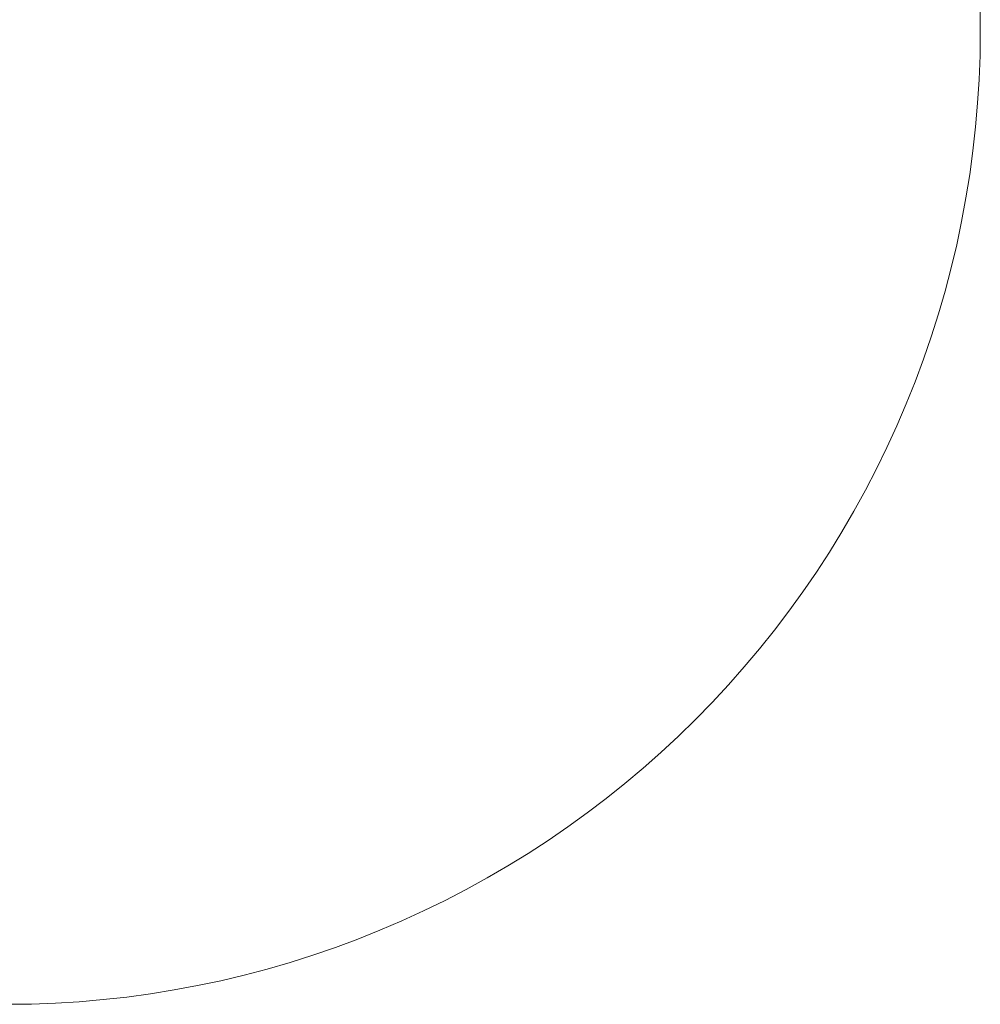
# Model space of a CAD drawing. Header units: centimetres. Extents: x -2.23 to 4.17, y 162.82 to 169.22.
# Tile 2 of 4: x 1.01 to 4.17, y 162.82 to 166.06. Entities that reach past the tile are written whole.
import ezdxf

# ---------------------------------------------------------------- set-up
doc = ezdxf.new("R2010")
doc.units = ezdxf.units.CM
doc.header["$LTSCALE"] = 2.54
doc.layers.add('Lucido design-1', color=7, linetype='Continuous')

# ---------------------------------------------------------------- blocks, each defined once
blk = doc.blocks.new('Gruppo-2-1')
at = {"color": 206, "linetype": 'Continuous', "lineweight": 9}
for points, invisible_edges in [([(3.3434, 168.1738, -18.0789), (-1.3986, 168.1738, -18.0789), (0.3481, 162.8863, -18.0789), (3.3434, 168.1738, -18.0789)], 15), ([(3.3434, 168.1738, -19.0789), (-1.3986, 168.1738, -19.0789), (0.3481, 162.8863, -19.0789), (3.3434, 168.1738, -19.0789)], 15), ([(0.3481, 162.8863, -18.0789), (4.0346, 165.0959, -18.0789), (3.3434, 168.1738, -18.0789), (0.3481, 162.8863, -18.0789)], 15), ([(0.3481, 162.8863, -19.0789), (4.0346, 165.0959, -19.0789), (3.3434, 168.1738, -19.0789), (0.3481, 162.8863, -19.0789)], 15), ([(4.0346, 165.0959, -18.0789), (4.1109, 166.6491, -18.0789), (3.3434, 168.1738, -18.0789), (4.0346, 165.0959, -18.0789)], 15), ([(4.0346, 165.0959, -19.0789), (4.1109, 166.6491, -19.0789), (3.3434, 168.1738, -19.0789), (4.0346, 165.0959, -19.0789)], 15), ([(4.0346, 165.0959, -18.0789), (4.157, 165.7111, -18.0789), (4.1109, 166.6491, -18.0789), (4.0346, 165.0959, -18.0789)], 15), ([(4.0346, 165.0959, -19.0789), (4.157, 165.7111, -19.0789), (4.1109, 166.6491, -19.0789), (4.0346, 165.0959, -19.0789)], 15), ([(4.157, 165.7111, -18.0789), (4.1714, 166.1033, -18.0789), (4.1109, 166.6491, -18.0789), (4.157, 165.7111, -18.0789)], 15), ([(4.157, 165.7111, -19.0789), (4.1714, 166.1033, -19.0789), (4.1109, 166.6491, -19.0789), (4.157, 165.7111, -19.0789)], 15), ([(4.157, 165.7111, -18.0789), (4.1714, 165.9462, -18.0789), (4.1714, 166.1033, -18.0789), (4.157, 165.7111, -18.0789)], 15), ([(4.157, 165.7111, -19.0789), (4.1714, 165.9462, -19.0789), (4.1714, 166.1033, -19.0789), (4.157, 165.7111, -19.0789)], 15), ([(4.1714, 165.9462, -18.0789), (4.1724, 166.0248, -18.0789), (4.1714, 166.1033, -18.0789), (4.1714, 165.9462, -18.0789)], 12), ([(4.1714, 165.9462, -19.0789), (4.1724, 166.0248, -19.0789), (4.1714, 166.1033, -19.0789), (4.1714, 165.9462, -19.0789)], 12), ([(4.157, 165.7111, -18.0789), (4.1637, 165.7894, -18.0789), (4.1714, 165.9462, -18.0789), (4.157, 165.7111, -18.0789)], 14), ([(4.157, 165.7111, -19.0789), (4.1637, 165.7894, -19.0789), (4.1714, 165.9462, -19.0789), (4.157, 165.7111, -19.0789)], 14), ([(4.1637, 165.7894, -18.0789), (4.1686, 165.8678, -18.0789), (4.1714, 165.9462, -18.0789), (4.1637, 165.7894, -18.0789)], 12), ([(4.1637, 165.7894, -19.0789), (4.1686, 165.8678, -19.0789), (4.1714, 165.9462, -19.0789), (4.1637, 165.7894, -19.0789)], 12), ([(4.0346, 165.0959, -18.0789), (4.1109, 165.4005, -18.0789), (4.157, 165.7111, -18.0789), (4.0346, 165.0959, -18.0789)], 15), ([(4.0346, 165.0959, -19.0789), (4.1109, 165.4005, -19.0789), (4.157, 165.7111, -19.0789), (4.0346, 165.0959, -19.0789)], 15), ([(4.1109, 165.4005, -18.0789), (4.1378, 165.5552, -18.0789), (4.157, 165.7111, -18.0789), (4.1109, 165.4005, -18.0789)], 15), ([(4.1109, 165.4005, -19.0789), (4.1378, 165.5552, -19.0789), (4.157, 165.7111, -19.0789), (4.1109, 165.4005, -19.0789)], 15), ([(4.1378, 165.5552, -18.0789), (4.1483, 165.6331, -18.0789), (4.157, 165.7111, -18.0789), (4.1378, 165.5552, -18.0789)], 12), ([(4.1378, 165.5552, -19.0789), (4.1483, 165.6331, -19.0789), (4.157, 165.7111, -19.0789), (4.1378, 165.5552, -19.0789)], 12), ([(4.1109, 165.4005, -18.0789), (4.1253, 165.4777, -18.0789), (4.1378, 165.5552, -18.0789), (4.1109, 165.4005, -18.0789)], 12), ([(4.1109, 165.4005, -19.0789), (4.1253, 165.4777, -19.0789), (4.1378, 165.5552, -19.0789), (4.1109, 165.4005, -19.0789)], 12), ([(4.0346, 165.0959, -18.0789), (4.0765, 165.2472, -18.0789), (4.1109, 165.4005, -18.0789), (4.0346, 165.0959, -18.0789)], 15), ([(4.0346, 165.0959, -19.0789), (4.0765, 165.2472, -19.0789), (4.1109, 165.4005, -19.0789), (4.0346, 165.0959, -19.0789)], 15), ([(4.0765, 165.2472, -18.0789), (4.0947, 165.3236, -18.0789), (4.1109, 165.4005, -18.0789), (4.0765, 165.2472, -18.0789)], 12), ([(4.0765, 165.2472, -19.0789), (4.0947, 165.3236, -19.0789), (4.1109, 165.4005, -19.0789), (4.0765, 165.2472, -19.0789)], 12), ([(4.0346, 165.0959, -18.0789), (4.0565, 165.1713, -18.0789), (4.0765, 165.2472, -18.0789), (4.0346, 165.0959, -18.0789)], 12), ([(4.0346, 165.0959, -19.0789), (4.0565, 165.1713, -19.0789), (4.0765, 165.2472, -19.0789), (4.0346, 165.0959, -19.0789)], 12), ([(0.3481, 162.8863, -18.0789), (2.6844, 163.3212, -18.0789), (4.0346, 165.0959, -18.0789), (0.3481, 162.8863, -18.0789)], 15), ([(0.3481, 162.8863, -19.0789), (2.6844, 163.3212, -19.0789), (4.0346, 165.0959, -19.0789), (0.3481, 162.8863, -19.0789)], 15), ([(2.6844, 163.3212, -18.0789), (3.3434, 163.8758, -18.0789), (4.0346, 165.0959, -18.0789), (2.6844, 163.3212, -18.0789)], 15), ([(2.6844, 163.3212, -19.0789), (3.3434, 163.8758, -19.0789), (4.0346, 165.0959, -19.0789), (2.6844, 163.3212, -19.0789)], 15), ([(3.3434, 163.8758, -18.0789), (3.6759, 164.3128, -18.0789), (4.0346, 165.0959, -18.0789), (3.3434, 163.8758, -18.0789)], 15), ([(3.3434, 163.8758, -19.0789), (3.6759, 164.3128, -19.0789), (4.0346, 165.0959, -19.0789), (3.3434, 163.8758, -19.0789)], 15), ([(3.6759, 164.3128, -18.0789), (3.8652, 164.6566, -18.0789), (4.0346, 165.0959, -18.0789), (3.6759, 164.3128, -18.0789)], 15), ([(3.6759, 164.3128, -19.0789), (3.8652, 164.6566, -19.0789), (4.0346, 165.0959, -19.0789), (3.6759, 164.3128, -19.0789)], 15), ([(3.8652, 164.6566, -18.0789), (3.9288, 164.8002, -18.0789), (4.0346, 165.0959, -18.0789), (3.8652, 164.6566, -18.0789)], 15), ([(3.8652, 164.6566, -19.0789), (3.9288, 164.8002, -19.0789), (4.0346, 165.0959, -19.0789), (3.8652, 164.6566, -19.0789)], 15), ([(3.9288, 164.8002, -18.0789), (3.9853, 164.9467, -18.0789), (4.0346, 165.0959, -18.0789), (3.9288, 164.8002, -18.0789)], 15), ([(3.9288, 164.8002, -19.0789), (3.9853, 164.9467, -19.0789), (4.0346, 165.0959, -19.0789), (3.9288, 164.8002, -19.0789)], 15), ([(3.9853, 164.9467, -18.0789), (4.0109, 165.021, -18.0789), (4.0346, 165.0959, -18.0789), (3.9853, 164.9467, -18.0789)], 12), ([(3.9853, 164.9467, -19.0789), (4.0109, 165.021, -19.0789), (4.0346, 165.0959, -19.0789), (3.9853, 164.9467, -19.0789)], 12), ([(3.9288, 164.8002, -18.0789), (3.958, 164.8731, -18.0789), (3.9853, 164.9467, -18.0789), (3.9288, 164.8002, -18.0789)], 12), ([(3.9288, 164.8002, -19.0789), (3.958, 164.8731, -19.0789), (3.9853, 164.9467, -19.0789), (3.9288, 164.8002, -19.0789)], 12), ([(3.8652, 164.6566, -18.0789), (3.8979, 164.728, -18.0789), (3.9288, 164.8002, -18.0789), (3.8652, 164.6566, -18.0789)], 12), ([(3.8652, 164.6566, -19.0789), (3.8979, 164.728, -19.0789), (3.9288, 164.8002, -19.0789), (3.8652, 164.6566, -19.0789)], 12), ([(3.6759, 164.3128, -18.0789), (3.7567, 164.4475, -18.0789), (3.8652, 164.6566, -18.0789), (3.6759, 164.3128, -18.0789)], 15), ([(3.6759, 164.3128, -19.0789), (3.7567, 164.4475, -19.0789), (3.8652, 164.6566, -19.0789), (3.6759, 164.3128, -19.0789)], 15), ([(3.7567, 164.4475, -18.0789), (3.7946, 164.5163, -18.0789), (3.8652, 164.6566, -18.0789), (3.7567, 164.4475, -18.0789)], 14), ([(3.7567, 164.4475, -19.0789), (3.7946, 164.5163, -19.0789), (3.8652, 164.6566, -19.0789), (3.7567, 164.4475, -19.0789)], 14), ([(3.7946, 164.5163, -18.0789), (3.8307, 164.586, -18.0789), (3.8652, 164.6566, -18.0789), (3.7946, 164.5163, -18.0789)], 12), ([(3.7946, 164.5163, -19.0789), (3.8307, 164.586, -19.0789), (3.8652, 164.6566, -19.0789), (3.7946, 164.5163, -19.0789)], 12), ([(3.6759, 164.3128, -18.0789), (3.7171, 164.3796, -18.0789), (3.7567, 164.4475, -18.0789), (3.6759, 164.3128, -18.0789)], 12), ([(3.6759, 164.3128, -19.0789), (3.7171, 164.3796, -19.0789), (3.7567, 164.4475, -19.0789), (3.6759, 164.3128, -19.0789)], 12), ([(3.3434, 163.8758, -18.0789), (3.5427, 164.1185, -18.0789), (3.6759, 164.3128, -18.0789), (3.3434, 163.8758, -18.0789)], 15), ([(3.3434, 163.8758, -19.0789), (3.5427, 164.1185, -19.0789), (3.6759, 164.3128, -19.0789), (3.3434, 163.8758, -19.0789)], 15), ([(3.5427, 164.1185, -18.0789), (3.5887, 164.1822, -18.0789), (3.6759, 164.3128, -18.0789), (3.5427, 164.1185, -18.0789)], 14), ([(3.5427, 164.1185, -19.0789), (3.5887, 164.1822, -19.0789), (3.6759, 164.3128, -19.0789), (3.5427, 164.1185, -19.0789)], 14), ([(3.5887, 164.1822, -18.0789), (3.6331, 164.2469, -18.0789), (3.6759, 164.3128, -18.0789), (3.5887, 164.1822, -18.0789)], 12), ([(3.5887, 164.1822, -19.0789), (3.6331, 164.2469, -19.0789), (3.6759, 164.3128, -19.0789), (3.5887, 164.1822, -19.0789)], 12), ([(3.3434, 163.8758, -18.0789), (3.446, 163.9947, -18.0789), (3.5427, 164.1185, -18.0789), (3.3434, 163.8758, -18.0789)], 15), ([(3.3434, 163.8758, -19.0789), (3.446, 163.9947, -19.0789), (3.5427, 164.1185, -19.0789), (3.3434, 163.8758, -19.0789)], 15), ([(3.446, 163.9947, -18.0789), (3.4951, 164.056, -18.0789), (3.5427, 164.1185, -18.0789), (3.446, 163.9947, -18.0789)], 12), ([(3.446, 163.9947, -19.0789), (3.4951, 164.056, -19.0789), (3.5427, 164.1185, -19.0789), (3.446, 163.9947, -19.0789)], 12), ([(3.3434, 163.8758, -18.0789), (3.3955, 163.9346, -18.0789), (3.446, 163.9947, -18.0789), (3.3434, 163.8758, -18.0789)], 12), ([(3.3434, 163.8758, -19.0789), (3.3955, 163.9346, -19.0789), (3.446, 163.9947, -19.0789), (3.3434, 163.8758, -19.0789)], 12), ([(2.6844, 163.3212, -18.0789), (3.0626, 163.6017, -18.0789), (3.3434, 163.8758, -18.0789), (2.6844, 163.3212, -18.0789)], 15), ([(2.6844, 163.3212, -19.0789), (3.0626, 163.6017, -19.0789), (3.3434, 163.8758, -19.0789), (2.6844, 163.3212, -19.0789)], 15), ([(3.0626, 163.6017, -18.0789), (3.2351, 163.762, -18.0789), (3.3434, 163.8758, -18.0789), (3.0626, 163.6017, -18.0789)], 15), ([(3.0626, 163.6017, -19.0789), (3.2351, 163.762, -19.0789), (3.3434, 163.8758, -19.0789), (3.0626, 163.6017, -19.0789)], 15), ([(3.2351, 163.762, -18.0789), (3.29, 163.8182, -18.0789), (3.3434, 163.8758, -18.0789), (3.2351, 163.762, -18.0789)], 12), ([(3.2351, 163.762, -19.0789), (3.29, 163.8182, -19.0789), (3.3434, 163.8758, -19.0789), (3.2351, 163.762, -19.0789)], 12), ([(3.0626, 163.6017, -18.0789), (3.1789, 163.7072, -18.0789), (3.2351, 163.762, -18.0789), (3.0626, 163.6017, -18.0789)], 13), ([(3.0626, 163.6017, -19.0789), (3.1789, 163.7072, -19.0789), (3.2351, 163.762, -19.0789), (3.0626, 163.6017, -19.0789)], 13), ([(3.0626, 163.6017, -18.0789), (3.1214, 163.6537, -18.0789), (3.1789, 163.7072, -18.0789), (3.0626, 163.6017, -18.0789)], 12), ([(3.0626, 163.6017, -19.0789), (3.1214, 163.6537, -19.0789), (3.1789, 163.7072, -19.0789), (3.0626, 163.6017, -19.0789)], 12), ([(2.6844, 163.3212, -18.0789), (2.9411, 163.5021, -18.0789), (3.0626, 163.6017, -18.0789), (2.6844, 163.3212, -18.0789)], 15), ([(2.6844, 163.3212, -19.0789), (2.9411, 163.5021, -19.0789), (3.0626, 163.6017, -19.0789), (2.6844, 163.3212, -19.0789)], 15), ([(2.9411, 163.5021, -18.0789), (3.0025, 163.5511, -18.0789), (3.0626, 163.6017, -18.0789), (2.9411, 163.5021, -18.0789)], 12), ([(2.9411, 163.5021, -19.0789), (3.0025, 163.5511, -19.0789), (3.0626, 163.6017, -19.0789), (2.9411, 163.5021, -19.0789)], 12), ([(2.6844, 163.3212, -18.0789), (2.815, 163.4085, -18.0789), (2.9411, 163.5021, -18.0789), (2.6844, 163.3212, -18.0789)], 15), ([(2.6844, 163.3212, -19.0789), (2.815, 163.4085, -19.0789), (2.9411, 163.5021, -19.0789), (2.6844, 163.3212, -19.0789)], 15), ([(2.815, 163.4085, -18.0789), (2.8786, 163.4545, -18.0789), (2.9411, 163.5021, -18.0789), (2.815, 163.4085, -18.0789)], 12), ([(2.815, 163.4085, -19.0789), (2.8786, 163.4545, -19.0789), (2.9411, 163.5021, -19.0789), (2.815, 163.4085, -19.0789)], 12), ([(2.6844, 163.3212, -18.0789), (2.7502, 163.3641, -18.0789), (2.815, 163.4085, -18.0789), (2.6844, 163.3212, -18.0789)], 12), ([(2.6844, 163.3212, -19.0789), (2.7502, 163.3641, -19.0789), (2.815, 163.4085, -19.0789), (2.6844, 163.3212, -19.0789)], 12), ([(0.3481, 162.8863, -18.0789), (1.3641, 162.8488, -18.0789), (2.6844, 163.3212, -18.0789), (0.3481, 162.8863, -18.0789)], 15), ([(0.3481, 162.8863, -19.0789), (1.3641, 162.8488, -19.0789), (2.6844, 163.3212, -19.0789), (0.3481, 162.8863, -19.0789)], 15), ([(1.3641, 162.8488, -18.0789), (2.1241, 163.0392, -18.0789), (2.6844, 163.3212, -18.0789), (1.3641, 162.8488, -18.0789)], 15), ([(1.3641, 162.8488, -19.0789), (2.1241, 163.0392, -19.0789), (2.6844, 163.3212, -19.0789), (1.3641, 162.8488, -19.0789)], 15), ([(2.1241, 163.0392, -18.0789), (2.4809, 163.2026, -18.0789), (2.6844, 163.3212, -18.0789), (2.1241, 163.0392, -18.0789)], 15), ([(2.1241, 163.0392, -19.0789), (2.4809, 163.2026, -19.0789), (2.6844, 163.3212, -19.0789), (2.1241, 163.0392, -19.0789)], 15), ([(2.4809, 163.2026, -18.0789), (2.6175, 163.28, -18.0789), (2.6844, 163.3212, -18.0789), (2.4809, 163.2026, -18.0789)], 13), ([(2.4809, 163.2026, -19.0789), (2.6175, 163.28, -19.0789), (2.6844, 163.3212, -19.0789), (2.4809, 163.2026, -19.0789)], 13), ([(2.4809, 163.2026, -18.0789), (2.5497, 163.2405, -18.0789), (2.6175, 163.28, -18.0789), (2.4809, 163.2026, -18.0789)], 12), ([(2.4809, 163.2026, -19.0789), (2.5497, 163.2405, -19.0789), (2.6175, 163.28, -19.0789), (2.4809, 163.2026, -19.0789)], 12), ([(2.1241, 163.0392, -18.0789), (2.2692, 163.0993, -18.0789), (2.4809, 163.2026, -18.0789), (2.1241, 163.0392, -18.0789)], 15), ([(2.1241, 163.0392, -19.0789), (2.2692, 163.0993, -19.0789), (2.4809, 163.2026, -19.0789), (2.1241, 163.0392, -19.0789)], 15), ([(2.2692, 163.0993, -18.0789), (2.4112, 163.1665, -18.0789), (2.4809, 163.2026, -18.0789), (2.2692, 163.0993, -18.0789)], 13), ([(2.2692, 163.0993, -19.0789), (2.4112, 163.1665, -19.0789), (2.4809, 163.2026, -19.0789), (2.2692, 163.0993, -19.0789)], 13), ([(2.2692, 163.0993, -18.0789), (2.3406, 163.132, -18.0789), (2.4112, 163.1665, -18.0789), (2.2692, 163.0993, -18.0789)], 12), ([(2.2692, 163.0993, -19.0789), (2.3406, 163.132, -19.0789), (2.4112, 163.1665, -19.0789), (2.2692, 163.0993, -19.0789)], 12), ([(2.1241, 163.0392, -18.0789), (2.197, 163.0684, -18.0789), (2.2692, 163.0993, -18.0789), (2.1241, 163.0392, -18.0789)], 12), ([(2.1241, 163.0392, -19.0789), (2.197, 163.0684, -19.0789), (2.2692, 163.0993, -19.0789), (2.1241, 163.0392, -19.0789)], 12), ([(1.3641, 162.8488, -18.0789), (1.9013, 162.9626, -18.0789), (2.1241, 163.0392, -18.0789), (1.3641, 162.8488, -18.0789)], 15), ([(1.3641, 162.8488, -19.0789), (1.9013, 162.9626, -19.0789), (2.1241, 163.0392, -19.0789), (1.3641, 162.8488, -19.0789)], 15), ([(1.9013, 162.9626, -18.0789), (2.0505, 163.0118, -18.0789), (2.1241, 163.0392, -18.0789), (1.9013, 162.9626, -18.0789)], 13), ([(1.9013, 162.9626, -19.0789), (2.0505, 163.0118, -19.0789), (2.1241, 163.0392, -19.0789), (1.9013, 162.9626, -19.0789)], 13), ([(1.9013, 162.9626, -18.0789), (1.9762, 162.9863, -18.0789), (2.0505, 163.0118, -18.0789), (1.9013, 162.9626, -18.0789)], 12), ([(1.9013, 162.9626, -19.0789), (1.9762, 162.9863, -19.0789), (2.0505, 163.0118, -19.0789), (1.9013, 162.9626, -19.0789)], 12), ([(1.3641, 162.8488, -18.0789), (1.5967, 162.8863, -18.0789), (1.9013, 162.9626, -18.0789), (1.3641, 162.8488, -18.0789)], 15), ([(1.3641, 162.8488, -19.0789), (1.5967, 162.8863, -19.0789), (1.9013, 162.9626, -19.0789), (1.3641, 162.8488, -19.0789)], 15), ([(1.5967, 162.8863, -18.0789), (1.7499, 162.9207, -18.0789), (1.9013, 162.9626, -18.0789), (1.5967, 162.8863, -18.0789)], 15), ([(1.5967, 162.8863, -19.0789), (1.7499, 162.9207, -19.0789), (1.9013, 162.9626, -19.0789), (1.5967, 162.8863, -19.0789)], 15), ([(1.7499, 162.9207, -18.0789), (1.8259, 162.9407, -18.0789), (1.9013, 162.9626, -18.0789), (1.7499, 162.9207, -18.0789)], 12), ([(1.7499, 162.9207, -19.0789), (1.8259, 162.9407, -19.0789), (1.9013, 162.9626, -19.0789), (1.7499, 162.9207, -19.0789)], 12), ([(1.5967, 162.8863, -18.0789), (1.6735, 162.9025, -18.0789), (1.7499, 162.9207, -18.0789), (1.5967, 162.8863, -18.0789)], 12), ([(1.5967, 162.8863, -19.0789), (1.6735, 162.9025, -19.0789), (1.7499, 162.9207, -19.0789), (1.5967, 162.8863, -19.0789)], 12), ([(0.3481, 162.8863, -18.0789), (0.8939, 162.8257, -18.0789), (1.3641, 162.8488, -18.0789), (0.3481, 162.8863, -18.0789)], 15), ([(0.3481, 162.8863, -19.0789), (0.8939, 162.8257, -19.0789), (1.3641, 162.8488, -19.0789), (0.3481, 162.8863, -19.0789)], 15), ([(1.3641, 162.8488, -18.0789), (1.4419, 162.8594, -18.0789), (1.5967, 162.8863, -18.0789), (1.3641, 162.8488, -18.0789)], 14), ([(1.3641, 162.8488, -19.0789), (1.4419, 162.8594, -19.0789), (1.5967, 162.8863, -19.0789), (1.3641, 162.8488, -19.0789)], 14), ([(1.4419, 162.8594, -18.0789), (1.5195, 162.8719, -18.0789), (1.5967, 162.8863, -18.0789), (1.4419, 162.8594, -18.0789)], 12), ([(1.4419, 162.8594, -19.0789), (1.5195, 162.8719, -19.0789), (1.5967, 162.8863, -19.0789), (1.4419, 162.8594, -19.0789)], 12), ([(0.8939, 162.8257, -18.0789), (1.0509, 162.8257, -18.0789), (1.3641, 162.8488, -18.0789), (0.8939, 162.8257, -18.0789)], 15), ([(0.8939, 162.8257, -19.0789), (1.0509, 162.8257, -19.0789), (1.3641, 162.8488, -19.0789), (0.8939, 162.8257, -19.0789)], 15), ([(1.0509, 162.8257, -18.0789), (1.2078, 162.8334, -18.0789), (1.3641, 162.8488, -18.0789), (1.0509, 162.8257, -18.0789)], 15), ([(1.0509, 162.8257, -19.0789), (1.2078, 162.8334, -19.0789), (1.3641, 162.8488, -19.0789), (1.0509, 162.8257, -19.0789)], 15), ([(1.2078, 162.8334, -18.0789), (1.2861, 162.8402, -18.0789), (1.3641, 162.8488, -18.0789), (1.2078, 162.8334, -18.0789)], 12), ([(1.2078, 162.8334, -19.0789), (1.2861, 162.8402, -19.0789), (1.3641, 162.8488, -19.0789), (1.2078, 162.8334, -19.0789)], 12), ([(0.8939, 162.8257, -18.0789), (0.9724, 162.8248, -18.0789), (1.0509, 162.8257, -18.0789), (0.8939, 162.8257, -18.0789)], 12), ([(0.8939, 162.8257, -19.0789), (0.9724, 162.8248, -19.0789), (1.0509, 162.8257, -19.0789), (0.8939, 162.8257, -19.0789)], 12), ([(1.0509, 162.8257, -18.0789), (1.1294, 162.8286, -18.0789), (1.2078, 162.8334, -18.0789), (1.0509, 162.8257, -18.0789)], 12), ([(1.0509, 162.8257, -19.0789), (1.1294, 162.8286, -19.0789), (1.2078, 162.8334, -19.0789), (1.0509, 162.8257, -19.0789)], 12)]:
    blk.add_3dface(points, dxfattribs=dict(at, invisible_edges=invisible_edges))
for points in [[(4.1714, 166.1033, -19.0789), (4.1714, 166.1033, -18.0789), (4.1724, 166.0248, -18.0789), (4.1724, 166.0248, -19.0789)], [(4.1724, 166.0248, -19.0789), (4.1724, 166.0248, -18.0789), (4.1714, 165.9462, -18.0789), (4.1714, 165.9462, -19.0789)], [(4.1714, 165.9462, -19.0789), (4.1714, 165.9462, -18.0789), (4.1686, 165.8678, -18.0789), (4.1686, 165.8678, -19.0789)], [(4.1686, 165.8678, -19.0789), (4.1686, 165.8678, -18.0789), (4.1637, 165.7894, -18.0789), (4.1637, 165.7894, -19.0789)], [(4.1637, 165.7894, -19.0789), (4.1637, 165.7894, -18.0789), (4.157, 165.7111, -18.0789), (4.157, 165.7111, -19.0789)], [(4.157, 165.7111, -19.0789), (4.157, 165.7111, -18.0789), (4.1483, 165.6331, -18.0789), (4.1483, 165.6331, -19.0789)], [(4.1483, 165.6331, -19.0789), (4.1483, 165.6331, -18.0789), (4.1378, 165.5552, -18.0789), (4.1378, 165.5552, -19.0789)], [(4.1378, 165.5552, -19.0789), (4.1378, 165.5552, -18.0789), (4.1253, 165.4777, -18.0789), (4.1253, 165.4777, -19.0789)], [(4.1253, 165.4777, -19.0789), (4.1253, 165.4777, -18.0789), (4.1109, 165.4005, -18.0789), (4.1109, 165.4005, -19.0789)], [(4.1109, 165.4005, -19.0789), (4.1109, 165.4005, -18.0789), (4.0947, 165.3236, -18.0789), (4.0947, 165.3236, -19.0789)], [(4.0947, 165.3236, -19.0789), (4.0947, 165.3236, -18.0789), (4.0765, 165.2472, -18.0789), (4.0765, 165.2472, -19.0789)], [(4.0765, 165.2472, -19.0789), (4.0765, 165.2472, -18.0789), (4.0565, 165.1713, -18.0789), (4.0565, 165.1713, -19.0789)], [(4.0565, 165.1713, -19.0789), (4.0565, 165.1713, -18.0789), (4.0346, 165.0959, -18.0789), (4.0346, 165.0959, -19.0789)], [(4.0346, 165.0959, -19.0789), (4.0346, 165.0959, -18.0789), (4.0109, 165.021, -18.0789), (4.0109, 165.021, -19.0789)], [(4.0109, 165.021, -19.0789), (4.0109, 165.021, -18.0789), (3.9853, 164.9467, -18.0789), (3.9853, 164.9467, -19.0789)], [(3.9853, 164.9467, -19.0789), (3.9853, 164.9467, -18.0789), (3.958, 164.8731, -18.0789), (3.958, 164.8731, -19.0789)], [(3.958, 164.8731, -19.0789), (3.958, 164.8731, -18.0789), (3.9288, 164.8002, -18.0789), (3.9288, 164.8002, -19.0789)], [(3.9288, 164.8002, -19.0789), (3.9288, 164.8002, -18.0789), (3.8979, 164.728, -18.0789), (3.8979, 164.728, -19.0789)], [(3.8979, 164.728, -19.0789), (3.8979, 164.728, -18.0789), (3.8652, 164.6566, -18.0789), (3.8652, 164.6566, -19.0789)], [(3.8652, 164.6566, -19.0789), (3.8652, 164.6566, -18.0789), (3.8307, 164.586, -18.0789), (3.8307, 164.586, -19.0789)], [(3.8307, 164.586, -19.0789), (3.8307, 164.586, -18.0789), (3.7946, 164.5163, -18.0789), (3.7946, 164.5163, -19.0789)], [(3.7946, 164.5163, -19.0789), (3.7946, 164.5163, -18.0789), (3.7567, 164.4475, -18.0789), (3.7567, 164.4475, -19.0789)], [(3.7567, 164.4475, -19.0789), (3.7567, 164.4475, -18.0789), (3.7171, 164.3796, -18.0789), (3.7171, 164.3796, -19.0789)], [(3.7171, 164.3796, -19.0789), (3.7171, 164.3796, -18.0789), (3.6759, 164.3128, -18.0789), (3.6759, 164.3128, -19.0789)], [(3.6759, 164.3128, -19.0789), (3.6759, 164.3128, -18.0789), (3.6331, 164.2469, -18.0789), (3.6331, 164.2469, -19.0789)], [(3.6331, 164.2469, -19.0789), (3.6331, 164.2469, -18.0789), (3.5887, 164.1822, -18.0789), (3.5887, 164.1822, -19.0789)], [(3.5887, 164.1822, -19.0789), (3.5887, 164.1822, -18.0789), (3.5427, 164.1185, -18.0789), (3.5427, 164.1185, -19.0789)], [(3.5427, 164.1185, -19.0789), (3.5427, 164.1185, -18.0789), (3.4951, 164.056, -18.0789), (3.4951, 164.056, -19.0789)], [(3.4951, 164.056, -19.0789), (3.4951, 164.056, -18.0789), (3.446, 163.9947, -18.0789), (3.446, 163.9947, -19.0789)], [(3.446, 163.9947, -19.0789), (3.446, 163.9947, -18.0789), (3.3955, 163.9346, -18.0789), (3.3955, 163.9346, -19.0789)], [(3.3955, 163.9346, -19.0789), (3.3955, 163.9346, -18.0789), (3.3434, 163.8758, -18.0789), (3.3434, 163.8758, -19.0789)], [(3.3434, 163.8758, -19.0789), (3.3434, 163.8758, -18.0789), (3.29, 163.8182, -18.0789), (3.29, 163.8182, -19.0789)], [(3.29, 163.8182, -19.0789), (3.29, 163.8182, -18.0789), (3.2351, 163.762, -18.0789), (3.2351, 163.762, -19.0789)], [(3.2351, 163.762, -19.0789), (3.2351, 163.762, -18.0789), (3.1789, 163.7072, -18.0789), (3.1789, 163.7072, -19.0789)], [(3.1789, 163.7072, -19.0789), (3.1789, 163.7072, -18.0789), (3.1214, 163.6537, -18.0789), (3.1214, 163.6537, -19.0789)], [(3.1214, 163.6537, -19.0789), (3.1214, 163.6537, -18.0789), (3.0626, 163.6017, -18.0789), (3.0626, 163.6017, -19.0789)], [(3.0626, 163.6017, -19.0789), (3.0626, 163.6017, -18.0789), (3.0025, 163.5511, -18.0789), (3.0025, 163.5511, -19.0789)], [(3.0025, 163.5511, -19.0789), (3.0025, 163.5511, -18.0789), (2.9411, 163.5021, -18.0789), (2.9411, 163.5021, -19.0789)], [(2.9411, 163.5021, -19.0789), (2.9411, 163.5021, -18.0789), (2.8786, 163.4545, -18.0789), (2.8786, 163.4545, -19.0789)], [(2.8786, 163.4545, -19.0789), (2.8786, 163.4545, -18.0789), (2.815, 163.4085, -18.0789), (2.815, 163.4085, -19.0789)], [(2.815, 163.4085, -19.0789), (2.815, 163.4085, -18.0789), (2.7502, 163.3641, -18.0789), (2.7502, 163.3641, -19.0789)], [(2.7502, 163.3641, -19.0789), (2.7502, 163.3641, -18.0789), (2.6844, 163.3212, -18.0789), (2.6844, 163.3212, -19.0789)], [(2.6844, 163.3212, -19.0789), (2.6844, 163.3212, -18.0789), (2.6175, 163.28, -18.0789), (2.6175, 163.28, -19.0789)], [(2.6175, 163.28, -19.0789), (2.6175, 163.28, -18.0789), (2.5497, 163.2405, -18.0789), (2.5497, 163.2405, -19.0789)], [(2.5497, 163.2405, -19.0789), (2.5497, 163.2405, -18.0789), (2.4809, 163.2026, -18.0789), (2.4809, 163.2026, -19.0789)], [(2.4809, 163.2026, -19.0789), (2.4809, 163.2026, -18.0789), (2.4112, 163.1665, -18.0789), (2.4112, 163.1665, -19.0789)], [(2.4112, 163.1665, -19.0789), (2.4112, 163.1665, -18.0789), (2.3406, 163.132, -18.0789), (2.3406, 163.132, -19.0789)], [(2.3406, 163.132, -19.0789), (2.3406, 163.132, -18.0789), (2.2692, 163.0993, -18.0789), (2.2692, 163.0993, -19.0789)], [(2.2692, 163.0993, -19.0789), (2.2692, 163.0993, -18.0789), (2.197, 163.0684, -18.0789), (2.197, 163.0684, -19.0789)], [(2.197, 163.0684, -19.0789), (2.197, 163.0684, -18.0789), (2.1241, 163.0392, -18.0789), (2.1241, 163.0392, -19.0789)], [(2.1241, 163.0392, -19.0789), (2.1241, 163.0392, -18.0789), (2.0505, 163.0118, -18.0789), (2.0505, 163.0118, -19.0789)], [(2.0505, 163.0118, -19.0789), (2.0505, 163.0118, -18.0789), (1.9762, 162.9863, -18.0789), (1.9762, 162.9863, -19.0789)], [(1.9762, 162.9863, -19.0789), (1.9762, 162.9863, -18.0789), (1.9013, 162.9626, -18.0789), (1.9013, 162.9626, -19.0789)], [(1.8259, 162.9407, -19.0789), (1.8259, 162.9407, -18.0789), (1.7499, 162.9207, -18.0789), (1.7499, 162.9207, -19.0789)], [(1.9013, 162.9626, -19.0789), (1.9013, 162.9626, -18.0789), (1.8259, 162.9407, -18.0789), (1.8259, 162.9407, -19.0789)], [(1.7499, 162.9207, -19.0789), (1.7499, 162.9207, -18.0789), (1.6735, 162.9025, -18.0789), (1.6735, 162.9025, -19.0789)], [(1.5195, 162.8719, -19.0789), (1.5195, 162.8719, -18.0789), (1.4419, 162.8594, -18.0789), (1.4419, 162.8594, -19.0789)], [(1.5967, 162.8863, -19.0789), (1.5967, 162.8863, -18.0789), (1.5195, 162.8719, -18.0789), (1.5195, 162.8719, -19.0789)], [(1.6735, 162.9025, -19.0789), (1.6735, 162.9025, -18.0789), (1.5967, 162.8863, -18.0789), (1.5967, 162.8863, -19.0789)], [(1.2861, 162.8402, -19.0789), (1.2861, 162.8402, -18.0789), (1.2078, 162.8334, -18.0789), (1.2078, 162.8334, -19.0789)], [(1.3641, 162.8488, -19.0789), (1.3641, 162.8488, -18.0789), (1.2861, 162.8402, -18.0789), (1.2861, 162.8402, -19.0789)], [(1.4419, 162.8594, -19.0789), (1.4419, 162.8594, -18.0789), (1.3641, 162.8488, -18.0789), (1.3641, 162.8488, -19.0789)], [(1.0509, 162.8257, -19.0789), (1.0509, 162.8257, -18.0789), (0.9724, 162.8248, -18.0789), (0.9724, 162.8248, -19.0789)], [(1.1294, 162.8286, -19.0789), (1.1294, 162.8286, -18.0789), (1.0509, 162.8257, -18.0789), (1.0509, 162.8257, -19.0789)], [(1.2078, 162.8334, -19.0789), (1.2078, 162.8334, -18.0789), (1.1294, 162.8286, -18.0789), (1.1294, 162.8286, -19.0789)]]:
    blk.add_3dface(points, dxfattribs=at)

msp = doc.modelspace()

# ---------------------------------------------------------------- block references
at = {"layer": 'Lucido design-1', "color": 206, "true_color": 0x660066}
msp.add_blockref('Gruppo-2-1', (0, 0), dxfattribs=at)

doc.saveas('drawing.dxf')
